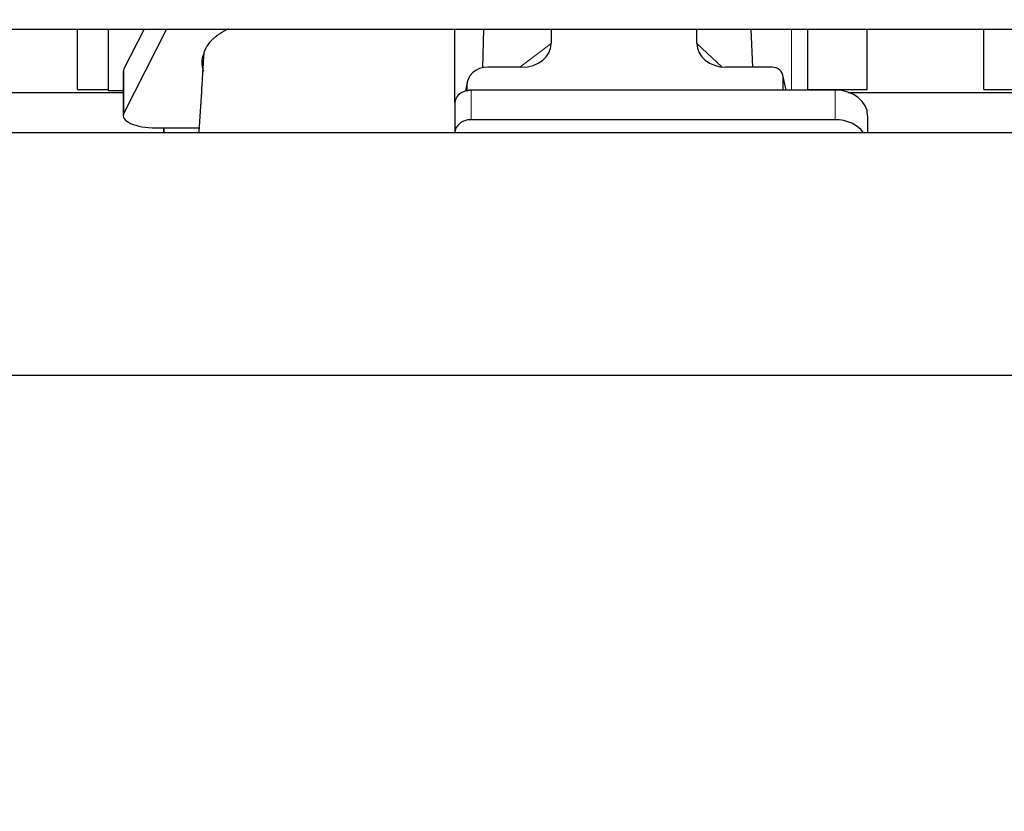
# Model space of a CAD drawing. Header units: inches. Extents: x 0 to 29700, y -16 to 21000.
# Tile 30 of 212: x 3846 to 4454, y 8304 to 8793. Entities that reach past the tile are written whole.
import ezdxf

# ---------------------------------------------------------------- set-up
doc = ezdxf.new("R2010")
doc.units = ezdxf.units.IN
doc.layers.add('254', color=7, linetype='Continuous', true_color=0xffffff)
doc.styles.add('latin_extended', font='simplex.shx')
doc.dimstyles.get("Standard").update_dxf_attribs({"dimtxt": 0.18, "dimasz": 0.18, "dimexe": 0.18, "dimexo": 0.0625, "dimgap": 0.09, "dimtad": 0, "dimtih": 1, "dimtoh": 1, "dimdec": 4, "dimzin": 0, "dimdsep": 46, "dimtxsty": 'Standard', "dimcen": 0.09, "dimadec": 0, "dimazin": 0, "dimtfac": 1, "dimtdec": 4, "dimtofl": 0, "dimtmove": 0, "dimatfit": 3, "dimfxl": 1, "dimtolj": 1, "dimtzin": 0, "dimarcsym": 0})

# ---------------------------------------------------------------- blocks, each defined once
blk = doc.blocks.new('_U9')
at = {"layer": '254', "color": 3, "linetype": 'Continuous', "lineweight": 13, "transparency": 16777216}
for p, q in [((2474.19, 8838.91), (623.1, 8838.91)), ((673.1, 8473.08), (673.1, 8663.91)), ((8496.08, 8298.08), (623.1, 8298.08))]:
    blk.add_line(p, q, dxfattribs=at)
at = {"layer": '254', "color": 3, "transparency": 16777216}
for points in [[(702.27, 8663.91), (643.94, 8663.91), (673.1, 8838.91)], [(643.94, 8473.08), (702.27, 8473.08), (673.1, 8298.08)]]:
    blk.add_solid(points, dxfattribs=at)
at = {"layer": 'Defpoints', "color": 0, "transparency": 16777216}
for p in [(673.1, 8838.91), (2524.19, 8838.91), (8546.08, 8298.08)]:
    blk.add_point(p, dxfattribs=at)
at = {"layer": '254', "color": 2, "lineweight": 13, "transparency": 16777216, "insert": (410.6, 8372.93), "char_height": 175, "attachment_point": 1, "rotation": 90, "style": 'latin_extended'}
blk.add_mtext('\\A1;\\C2;541', dxfattribs=at)

msp = doc.modelspace()

# ---------------------------------------------------------------- linework, layer by layer
at = {"layer": '254', "color": 2, "linetype": 'Continuous', "lineweight": 25}
for p, q in [((3881.745, 8749.786), (3881.745, 8787.139)), ((3900.745, 8787.138), (3900.745, 8749.229)), ((3922.98, 8787.138), (3910.429, 8762.471)), ((3936.846, 8787.137), (3910.429, 8735.216)), ((4115.031, 8741.467), (4115.031, 8787.137)), ((4132.148, 8763.263), (4132.846, 8787.138)), ((4174.456, 8787.138), (4174.456, 8778.135)), ((4264.491, 8778.229), (4264.491, 8787.139)), ((4299.034, 8763.599), (4298.11, 8787.137)), ((4333.099, 8749.401), (4333.099, 8787.136)), ((4369.745, 8749.786), (4369.745, 8787.139)), ((4441.745, 8749.786), (4441.745, 8787.139)), ((3910.061, 8761.008), (3910.061, 8733.753)), ((4156.119, 8763.599), (4135.267, 8763.599)), ((4310.747, 8763.599), (4282.286, 8763.599)), ((4319.687, 8749.402), (4317.582, 8758.645)), ((4317.721, 8749.403), (4317.721, 8757.413)), ((3881.745, 8749.786), (3900.745, 8749.786)), ((3900.745, 8749.229), (3910.064, 8749.229)), ((4122.526, 8754.17), (4121.441, 8748.874)), ((4122.316, 8752.103), (4122.316, 8748.806)), ((4350.031, 8749.403), (4125.031, 8749.403)), ((4333.099, 8749.786), (4369.745, 8749.786)), ((4441.745, 8749.786), (4460.745, 8749.786)), ((3798.125, 8748.046), (3910.059, 8748.046)), ((4358.125, 8748.046), (4470.059, 8748.046)), ((4115.031, 8741.469), (4115.031, 8723.207)), ((4350.031, 8731.141), (4125.031, 8731.141)), ((4370.031, 8733.535), (4370.031, 8723.005)), ((3930.061, 8726.1), (3935.081, 8726.1)), ((3935.081, 8726.1), (3935.081, 8723.004)), ((3935.081, 8726.1), (3956.956, 8726.1)), ((3935.081, 8723.005), (3935.081, 8726.099)), ((6784.585, 8723.005), (3425.129, 8723.005)), ((4115.031, 8723.207), (4115.031, 8723.004)), ((6784.585, 8573.006), (3425.129, 8573.006))]:
    msp.add_line(p, q, dxfattribs=at)
at = {"layer": '254', "color": 110, "linetype": 'Continuous', "lineweight": 13}
for p, q in [((4322.89, 8787.137), (4322.89, 8749.403)), ((4155.1, 8763.599), (4174.456, 8778.135)), ((4264.491, 8778.229), (4280.229, 8763.694)), ((3910.429, 8735.216), (3910.429, 8762.471)), ((4319.545, 8749.402), (4317.721, 8757.413)), ((4122.316, 8752.103), (4121.668, 8748.94)), ((4125.031, 8749.403), (4125.031, 8731.141)), ((4350.031, 8749.403), (4350.031, 8731.141))]:
    msp.add_line(p, q, dxfattribs=at)
at = {"layer": '254', "color": 2, "linetype": 'Continuous', "lineweight": 25}
for centre, major_axis, ratio, start_param, end_param in [((4155.361, 8778.736), (19.053, -1.602), 0.7899984, 4.8184069, 6.3495024), ((4282.903, 8778.736), (-18.368, -1.548), 0.8197595, 6.2141926, 7.7515118), ((4045.081, 8766.282), (86.5, 0), 0.3826834, 2.9725041, 3.2916257), ((3930.061, 8761.008), (20, 0), 0.3826834, 2.9492947, 3.1416097), ((4135.356, 8752.024), (13.036, -0.373), 0.8874794, 1.60301, 3.1669686), ((4310.694, 8757.366), (-7.024, -0.222), 0.8867966, 3.1136042, 4.6768038), ((4125.031, 8741.469), (10, 0), 0.7933958, 1.8474697, 3.1415927), ((4125.031, 8728.609), (0, -20.985), 0.4765235, 3.3133452, 3.4165375), ((4125.031, 8741.469), (10, 0), 0.7933958, 1.5707963, 1.7425489), ((4350.031, 8733.535), (20, 0), 0.7933958, 0, 1.5707963), ((3930.061, 8733.753), (20, 0), 0.3826834, 2.9492947, 4.712389), ((4125.031, 8723.207), (10, 0), 0.7933958, 1.5707963, 3.1415927), ((4350.031, 8715.273), (20, 0), 0.7933958, 0.5089626, 1.5707963)]:
    msp.add_ellipse(centre, major_axis=major_axis, ratio=ratio, start_param=start_param, end_param=end_param, dxfattribs=at)
for points, knots in [([(3598.585, 8787.138), (3624.655, 8787.138), (3673.157, 8787.138), (3740.452, 8787.138), (3796.829, 8787.138), (3842.936, 8787.138), (3918.505, 8787.138), (4066.968, 8787.138), (4360.496, 8787.138), (4805.874, 8787.138), (5192.555, 8787.138), (5450.809, 8787.138), (5535.184, 8787.138), (5603.805, 8787.138), (5662.006, 8787.138), (5717.169, 8787.138), (5786.739, 8787.138), (5870.743, 8787.138), (5931.557, 8787.138), (5964.37, 8787.138)], [0, 0, 0, 0, 0.0330597, 0.0615045, 0.0853346, 0.1045498, 0.1199722, 0.1811625, 0.2928125, 0.4921875, 0.7459375, 0.7831542, 0.8196735, 0.8529315, 0.870171, 0.8934762, 0.9228828, 0.9583907, 1, 1, 1, 1]), ([(3975.036, 8787.327), (3974.736, 8787.176), (3974.439, 8787.023), (3973.506, 8786.534), (3972.885, 8786.192), (3971.979, 8785.671), (3971.681, 8785.495), (3971.315, 8785.274), (3971.242, 8785.23), (3971.097, 8785.141), (3970.88, 8785.008), (3970.667, 8784.874), (3969.962, 8784.427), (3968.879, 8783.704), (3967.383, 8782.6), (3966.015, 8781.475), (3965.188, 8780.712), (3964.403, 8779.942), (3964.032, 8779.554), (3962.983, 8778.378), (3962.37, 8777.581), (3961.781, 8776.668), (3961.717, 8776.566), (3961.591, 8776.362), (3961.53, 8776.26), (3961.35, 8775.954), (3961.237, 8775.749), (3960.914, 8775.136), (3960.722, 8774.726), (3960.385, 8773.907), (3960.239, 8773.496), (3959.992, 8772.675), (3959.892, 8772.264), (3959.815, 8771.852)], [0, 0, 0, 0, 0.0340677, 0.0340677, 0.1083702, 0.1083702, 0.1455214, 0.1455214, 0.1548092, 0.1548092, 0.164097, 0.1826727, 0.1826727, 0.2569751, 0.3312776, 0.4055801, 0.4798826, 0.4798826, 0.5541851, 0.5541851, 0.7027901, 0.7027901, 0.7213657, 0.7213657, 0.7399413, 0.7399413, 0.7770925, 0.7770925, 0.851395, 0.851395, 0.9256975, 0.9256975, 1, 1, 1, 1]), ([(3959.573, 8768.979), (3959.376, 8765.5), (3958.983, 8758.707), (3958.066, 8743.777), (3957.313, 8731.806), (3956.778, 8723.271), (3956.761, 8723.003)], [0, 0, 0, 0, 0.2366017, 0.4568425, 0.9829538, 1, 1, 1, 1]), ([(3959.771, 8771.292), (3959.733, 8771.077), (3959.701, 8770.861), (3959.65, 8770.431), (3959.612, 8770), (3959.597, 8769.569), (3959.59, 8769.226), (3959.588, 8769.099), (3959.587, 8768.972)], [0, 0, 0, 0, 0.2785515, 0.2785515, 0.5571031, 0.8356546, 0.8356546, 1, 1, 1, 1])]:
    msp.add_open_spline(points, degree=3, knots=knots, dxfattribs=at)
for points in [[(3959.815, 8771.852), (3959.8, 8771.665), (3959.786, 8771.479), (3959.771, 8771.292)], [(3959.523, 8760.948), (3959.533, 8761.077), (3959.543, 8761.205), (3959.553, 8761.334)]]:
    msp.add_open_spline(points, degree=3, dxfattribs=at)
msp.add_rational_spline([(4122.316, 8748.806), (4122.308, 8748.954), (4122.3, 8749.101)], [0.500000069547, 0.499999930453, 0.500000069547], degree=2, dxfattribs=at)

# ---------------------------------------------------------------- dimensions: what is measured, and where the dimension line sits
at = {"layer": '254', "color": 2, "linetype": 'Continuous', "lineweight": 13}
dim = msp.add_linear_dim(base=(673.105, 8838.906), p1=(8546.085, 8298.083), p2=(2524.191, 8838.906), angle=90, text='\\C2;541', dimstyle='Standard', override={"dimscale": 50, "dimtxt": 3.5, "dimasz": 3.5, "dimexe": 1, "dimexo": 1, "dimgap": 1.75, "dimtad": 1, "dimtih": 0, "dimtoh": 0, "dimdec": 0, "dimlfac": 0.02, "dimzin": 8, "dimdsep": 46, "dimlunit": 2, "dimpost": '', "dimtxsty": 'latin_extended', "dimsah": 1, "dimse1": 0, "dimse2": 0, "dimsd1": 0, "dimsd2": 0, "dimclrd": 3, "dimclre": 3, "dimclrt": 2, "dimtol": 0, "dimtm": -0.1, "dimtfac": 0.714286, "dimtdec": 3, "dimtofl": 1, "dimtmove": 0, "dimtzin": 8, "dimlwd": 13, "dimlwe": 13}, dxfattribs=at)
dim.commit()
dim.dimension.update_dxf_attribs({"geometry": '_U9', "text_midpoint": (673.105, 8560.429), "dimtype": 160})

doc.saveas('drawing.dxf')
